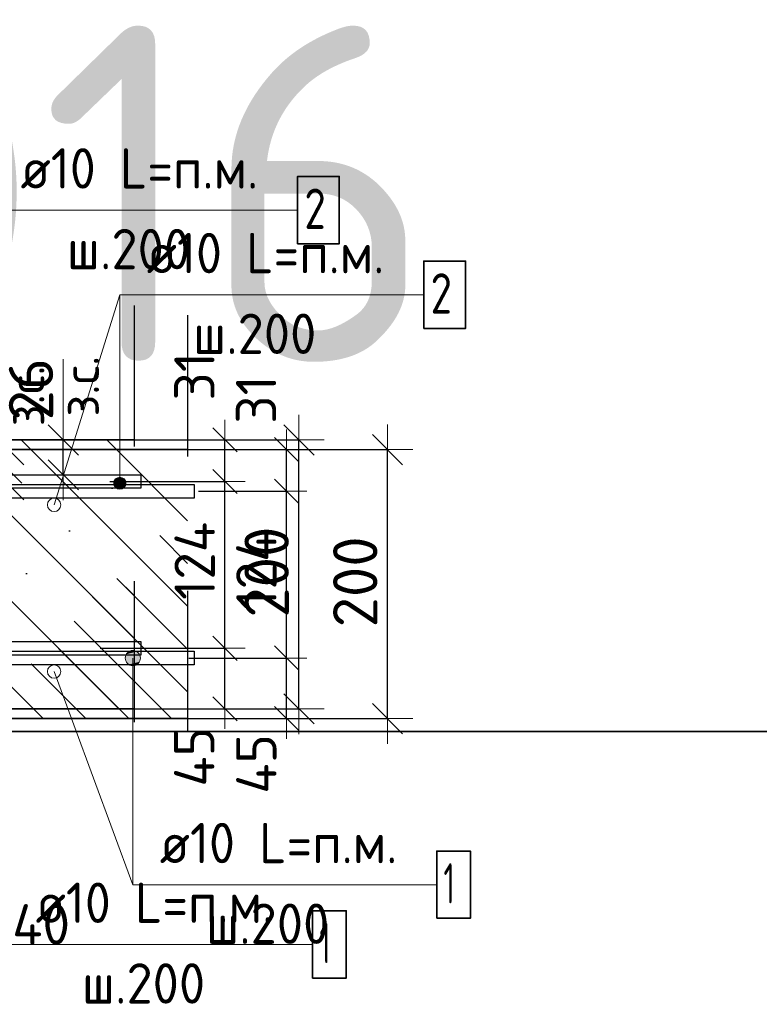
# Model space of a CAD drawing. Header units: metres. Extents: x -38 to 97, y -15 to 21.
# Tile 84 of 216: x 72.537 to 73.087, y 4.269 to 5.001. Entities that reach past the tile are written whole.
import ezdxf

# ---------------------------------------------------------------- set-up
doc = ezdxf.new("R2010")
doc.units = ezdxf.units.M
doc.header["$PDMODE"] = 65
doc.linetypes.add('______4', pattern=[0.135, 0.105, -0.03])
for name, color, linetype, lineweight in [('XR$3$Арм. стержнями верхней зоны', 180, 'Continuous', 35), ('XR$3$Арм. стержнями нижней зоны', 180, 'Continuous', 35), ('XR$3$Арм.стержн. Арматура края', 96, 'Continuous', 35), ('XR$3$Размерная линия (1)', 7, 'Continuous', 13), ('XR$3$Размерная линия_ общее', 7, 'Continuous', 13), ('XR$6$Арм. стержнями верхней зоны', 180, 'Continuous', 35), ('XR$6$Арм. стержнями нижней зоны', 180, 'Continuous', 35), ('XR$6$Арм.стержн. Арматура края', 96, 'Continuous', 35), ('XR$6$Размерная линия (1)', 7, 'Continuous', 13), ('XR$6$Размерная линия_ общее', 7, 'Continuous', 13)]:
    doc.layers.add(name, color=color, linetype=linetype, lineweight=lineweight)
doc.styles.add('ISOCPEUR', font='txt')
doc.dimstyles.new('DIMSTYLE_11', dxfattribs={"dimtxt": 0.033, "dimasz": 0.0375, "dimexe": 0, "dimexo": 0, "dimgap": 0.0165, "dimtad": 2, "dimdec": 0, "dimlfac": 1000, "dimrnd": 1, "dimzin": 12, "dimdsep": 46, "dimtxsty": 'ISOCPEUR', "dimblk1": 'ALL_ML_STRICH', "dimblk2": 'ALL_ML_STRICH', "dimsah": 1, "dimcen": 0, "dimclrd": 7, "dimclre": 256, "dimclrt": 7, "dimadec": 0, "dimazin": 0, "dimtfac": 1, "dimtdec": 0, "dimtix": 1, "dimtmove": 2, "dimatfit": 3, "dimfxl": 0, "dimtvp": 1.2, "dimtzin": 0, "dimlwd": 0, "dimlwe": -3, "dimarcsym": 0})
doc.dimstyles.new('DIMSTYLE_12', dxfattribs={"dimtxt": 0.03, "dimasz": 0.03, "dimexe": 0, "dimexo": 0, "dimgap": 0.015, "dimtad": 2, "dimdec": 0, "dimlfac": 1000, "dimrnd": 1, "dimzin": 12, "dimdsep": 46, "dimtxsty": 'ISOCPEUR', "dimblk1": 'ALL_ML_STRICH', "dimblk2": 'ALL_ML_STRICH', "dimsah": 1, "dimcen": 0, "dimclrd": 7, "dimclre": 256, "dimclrt": 7, "dimadec": 0, "dimazin": 0, "dimtfac": 1, "dimtdec": 0, "dimtix": 1, "dimtmove": 2, "dimatfit": 3, "dimfxl": 0, "dimtzin": 0, "dimlwd": 0, "dimlwe": -3, "dimarcsym": 0})
doc.dimstyles.new('DIMSTYLE_14', dxfattribs={"dimtxt": 0.03, "dimasz": 0.03, "dimexe": 0, "dimexo": 0, "dimgap": 0.015, "dimtad": 2, "dimdec": 0, "dimlfac": 1000, "dimrnd": 1, "dimzin": 12, "dimdsep": 46, "dimtxsty": 'ISOCPEUR', "dimblk1": 'ALL_ML_STRICH', "dimblk2": 'ALL_ML_STRICH', "dimsah": 1, "dimcen": 0, "dimclrd": 7, "dimclre": 256, "dimclrt": 7, "dimadec": 0, "dimazin": 0, "dimtfac": 1, "dimtdec": 0, "dimtix": 1, "dimtmove": 2, "dimatfit": 3, "dimfxl": 0, "dimtvp": 1.2, "dimtzin": 0, "dimlwd": 0, "dimlwe": -3, "dimarcsym": 0})
doc.dimstyles.new('DIMSTYLE_8', dxfattribs={"dimtxt": 0.033, "dimasz": 0.0375, "dimexe": 0, "dimexo": 0, "dimgap": 0.0165, "dimtad": 2, "dimdec": 0, "dimlfac": 1000, "dimrnd": 1, "dimzin": 12, "dimdsep": 46, "dimtxsty": 'ISOCPEUR', "dimblk1": 'ALL_ML_STRICH', "dimblk2": 'ALL_ML_STRICH', "dimsah": 1, "dimcen": 0, "dimclrd": 7, "dimclre": 256, "dimclrt": 7, "dimadec": 0, "dimazin": 0, "dimtfac": 1, "dimtdec": 0, "dimtix": 1, "dimtmove": 2, "dimatfit": 3, "dimfxl": 0, "dimtzin": 0, "dimlwd": 0, "dimlwe": -3, "dimarcsym": 0})
pattern_1 = [(135, (0, 0), (-0.031819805, -0.031819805), [0.4, -0.05, 0, -0.05]), (135, (-0.01591, -0.01591), (-0.031819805, -0.031819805), [0.8, -0.1, 0.1, -0.1])]

# ---------------------------------------------------------------- blocks, each defined once
blk = doc.blocks.new('ALL_ML_STRICH')
at = {"color": 0, "linetype": 'ByBlock', "lineweight": -2}
for p, q in [((0, -0.5), (0, 0.5)), ((-0.3, -0.3), (0.3, 0.3)), ((-1, 0), (0.5, 0))]:
    blk.add_line(p, q, dxfattribs=at)
blk = doc.blocks.new('*D79')
at = {"layer": 'DEFPOINTS', "color": 7, "linetype": 'Continuous', "lineweight": 13, "transparency": 33554687}
for p in [(72.63891, 4.68139), (72.63891, 4.48139), (72.81045, 4.48139)]:
    blk.add_point(p, dxfattribs=at)
at = {"layer": 'XR$3$Размерная линия_ общее', "color": 253, "linetype": 'Continuous', "lineweight": -2, "true_color": 0xa0a0a0, "transparency": 33554687}
for p, q in [((72.65891, 4.68139), (72.81045, 4.68139)), ((72.65891, 4.48139), (72.81045, 4.48139))]:
    blk.add_line(p, q, dxfattribs=at)
at = {"layer": 'XR$3$Размерная линия_ общее', "color": 7, "linetype": 'Continuous', "lineweight": -2, "transparency": 33554687}
blk.add_line((72.81045, 4.48139), (72.81045, 4.68139), dxfattribs=at)
at = {"layer": 'XR$3$Размерная линия_ общее', "color": 7, "linetype": 'Continuous', "lineweight": 13, "transparency": 33554687, "xscale": 0.0375, "yscale": 0.0375, "zscale": 0.0375}
for p, rotation in [((72.81045, 4.68139), 90), ((72.81045, 4.48139), 270)]:
    blk.add_blockref('ALL_ML_STRICH', p, dxfattribs=dict(at, rotation=rotation))
at = {"layer": 'XR$3$Размерная линия_ общее', "color": 7, "linetype": 'Continuous', "lineweight": 13, "transparency": 33554687, "insert": (72.78645, 4.58304), "char_height": 0.033, "width": 0.099, "attachment_point": 5, "rotation": 90, "style": 'ISOCPEUR'}
blk.add_mtext('\\A1;{200}', dxfattribs=at)
blk = doc.blocks.new('*D90')
at = {"layer": 'DEFPOINTS', "color": 7, "linetype": 'Continuous', "lineweight": 13, "transparency": 33554687}
for p in [(72.47266, 4.42139), (72.51262, 4.38139), (72.47266, 4.30616)]:
    blk.add_point(p, dxfattribs=at)
at = {"layer": 'XR$3$Размерная линия (1)', "color": 9, "linetype": 'Continuous', "lineweight": -2, "true_color": 0xc7c7c7, "transparency": 33554687}
for p, q in [((72.47266, 4.40139), (72.47266, 4.30616)), ((72.51262, 4.36139), (72.51262, 4.30616))]:
    blk.add_line(p, q, dxfattribs=at)
at = {"layer": 'XR$3$Размерная линия (1)', "color": 7, "linetype": 'Continuous', "lineweight": -2, "transparency": 33554687}
blk.add_line((72.47266, 4.30616), (72.51262, 4.30616), dxfattribs=at)
at = {"layer": 'XR$3$Размерная линия (1)', "color": 7, "linetype": 'Continuous', "lineweight": 13, "transparency": 33554687, "xscale": 0.03, "yscale": 0.03, "zscale": 0.03, "rotation": 180}
blk.add_blockref('ALL_ML_STRICH', (72.47266, 4.30616), dxfattribs=at)
at = {"layer": 'XR$3$Размерная линия (1)', "color": 7, "linetype": 'Continuous', "lineweight": 13, "transparency": 33554687, "xscale": 0.03, "yscale": 0.03, "zscale": 0.03}
blk.add_blockref('ALL_ML_STRICH', (72.51262, 4.30616), dxfattribs=at)
at = {"layer": 'XR$3$Размерная линия (1)', "color": 7, "linetype": 'Continuous', "lineweight": 13, "transparency": 33554687, "insert": (72.55296, 4.32836), "char_height": 0.03, "width": 0.06, "attachment_point": 5, "style": 'ISOCPEUR'}
blk.add_mtext('\\A1;{40}', dxfattribs=at)
blk = doc.blocks.new('*D160')
at = {"layer": 'DEFPOINTS', "color": 7, "linetype": 'Continuous', "lineweight": 13, "transparency": 33554687}
for p in [(72.48879, 4.68139), (72.48879, 4.65539), (72.52877, 4.65539)]:
    blk.add_point(p, dxfattribs=at)
at = {"layer": 'XR$3$Размерная линия_ общее', "color": 253, "linetype": 'Continuous', "lineweight": -2, "true_color": 0xa0a0a0, "transparency": 33554687}
for p, q in [((72.50879, 4.68139), (72.52877, 4.68139)), ((72.50879, 4.65539), (72.52877, 4.65539))]:
    blk.add_line(p, q, dxfattribs=at)
at = {"layer": 'XR$3$Размерная линия_ общее', "color": 7, "linetype": 'Continuous', "lineweight": -2, "transparency": 33554687}
blk.add_line((72.52877, 4.65539), (72.52877, 4.68139), dxfattribs=at)
at = {"layer": 'XR$3$Размерная линия_ общее', "color": 7, "linetype": 'Continuous', "lineweight": 13, "transparency": 33554687, "xscale": 0.0375, "yscale": 0.0375, "zscale": 0.0375}
for p, rotation in [((72.52877, 4.68139), 90), ((72.52877, 4.65539), 270)]:
    blk.add_blockref('ALL_ML_STRICH', p, dxfattribs=dict(at, rotation=rotation))
at = {"layer": 'XR$3$Размерная линия_ общее', "color": 7, "linetype": 'Continuous', "lineweight": 13, "transparency": 33554687, "insert": (72.52831, 4.69875), "char_height": 0.027, "width": 0.00135, "attachment_point": 1, "rotation": 90, "line_spacing_factor": 0.60241, "style": 'ISOCPEUR'}
blk.add_mtext('з.с.', dxfattribs=at)
at = {"layer": 'XR$3$Размерная линия_ общее', "color": 7, "linetype": 'Continuous', "lineweight": 13, "transparency": 33554687, "insert": (72.50477, 4.71912), "char_height": 0.033, "width": 0.066, "attachment_point": 5, "rotation": 90, "style": 'ISOCPEUR'}
blk.add_mtext('\\A1;{26}', dxfattribs=at)
blk = doc.blocks.new('*D210')
at = {"layer": 'DEFPOINTS', "color": 7, "linetype": 'Continuous', "lineweight": 13, "transparency": 33554687}
for p in [(72.64279, 4.52639), (72.65564, 4.48139), (72.73545, 4.48139)]:
    blk.add_point(p, dxfattribs=at)
at = {"layer": 'XR$3$Размерная линия (1)', "color": 9, "linetype": 'Continuous', "lineweight": -2, "true_color": 0xc7c7c7, "transparency": 33554687}
for p, q in [((72.66279, 4.52639), (72.73545, 4.52639)), ((72.67564, 4.48139), (72.73545, 4.48139))]:
    blk.add_line(p, q, dxfattribs=at)
at = {"layer": 'XR$3$Размерная линия (1)', "color": 7, "linetype": 'Continuous', "lineweight": -2, "transparency": 33554687}
blk.add_line((72.73545, 4.48139), (72.73545, 4.52639), dxfattribs=at)
at = {"layer": 'XR$3$Размерная линия (1)', "color": 7, "linetype": 'Continuous', "lineweight": 13, "transparency": 33554687, "xscale": 0.03, "yscale": 0.03, "zscale": 0.03}
for p, rotation in [((72.73545, 4.52639), 90), ((72.73545, 4.48139), 270)]:
    blk.add_blockref('ALL_ML_STRICH', p, dxfattribs=dict(at, rotation=rotation))
at = {"layer": 'XR$3$Размерная линия (1)', "color": 7, "linetype": 'Continuous', "lineweight": 13, "transparency": 33554687, "insert": (72.71295, 4.44764), "char_height": 0.03, "width": 0.06, "attachment_point": 5, "rotation": 90, "style": 'ISOCPEUR'}
blk.add_mtext('\\A1;{45}', dxfattribs=at)
blk = doc.blocks.new('*D211')
at = {"layer": 'DEFPOINTS', "color": 7, "linetype": 'Continuous', "lineweight": 13, "transparency": 33554687}
for p in [(72.64982, 4.65039), (72.64279, 4.52639), (72.73545, 4.52639)]:
    blk.add_point(p, dxfattribs=at)
at = {"layer": 'XR$3$Размерная линия (1)', "color": 9, "linetype": 'Continuous', "lineweight": -2, "true_color": 0xc7c7c7, "transparency": 33554687}
for p, q in [((72.66982, 4.65039), (72.73545, 4.65039)), ((72.66279, 4.52639), (72.73545, 4.52639))]:
    blk.add_line(p, q, dxfattribs=at)
at = {"layer": 'XR$3$Размерная линия (1)', "color": 7, "linetype": 'Continuous', "lineweight": -2, "transparency": 33554687}
blk.add_line((72.73545, 4.52639), (72.73545, 4.65039), dxfattribs=at)
at = {"layer": 'XR$3$Размерная линия (1)', "color": 7, "linetype": 'Continuous', "lineweight": 13, "transparency": 33554687, "xscale": 0.03, "yscale": 0.03, "zscale": 0.03}
for p, rotation in [((72.73545, 4.65039), 90), ((72.73545, 4.52639), 270)]:
    blk.add_blockref('ALL_ML_STRICH', p, dxfattribs=dict(at, rotation=rotation))
at = {"layer": 'XR$3$Размерная линия (1)', "color": 7, "linetype": 'Continuous', "lineweight": 13, "transparency": 33554687, "insert": (72.71295, 4.59139), "char_height": 0.03, "width": 0.09, "attachment_point": 5, "rotation": 90, "style": 'ISOCPEUR'}
blk.add_mtext('\\A1;{124}', dxfattribs=at)
blk = doc.blocks.new('*D212')
at = {"layer": 'DEFPOINTS', "color": 7, "linetype": 'Continuous', "lineweight": 13, "transparency": 33554687}
for p in [(72.63195, 4.68139), (72.64982, 4.65039), (72.73545, 4.65039)]:
    blk.add_point(p, dxfattribs=at)
at = {"layer": 'XR$3$Размерная линия (1)', "color": 9, "linetype": 'Continuous', "lineweight": -2, "true_color": 0xc7c7c7, "transparency": 33554687}
for p, q in [((72.65195, 4.68139), (72.73545, 4.68139)), ((72.66982, 4.65039), (72.73545, 4.65039))]:
    blk.add_line(p, q, dxfattribs=at)
at = {"layer": 'XR$3$Размерная линия (1)', "color": 7, "linetype": 'Continuous', "lineweight": -2, "transparency": 33554687}
blk.add_line((72.73545, 4.65039), (72.73545, 4.68139), dxfattribs=at)
at = {"layer": 'XR$3$Размерная линия (1)', "color": 7, "linetype": 'Continuous', "lineweight": 13, "transparency": 33554687, "xscale": 0.03, "yscale": 0.03, "zscale": 0.03}
for p, rotation in [((72.73545, 4.68139), 90), ((72.73545, 4.65039), 270)]:
    blk.add_blockref('ALL_ML_STRICH', p, dxfattribs=dict(at, rotation=rotation))
at = {"layer": 'XR$3$Размерная линия (1)', "color": 7, "linetype": 'Continuous', "lineweight": 13, "transparency": 33554687, "insert": (72.71272, 4.71868), "char_height": 0.03, "width": 0.06, "attachment_point": 5, "rotation": 90, "style": 'ISOCPEUR'}
blk.add_mtext('\\A1;{31}', dxfattribs=at)
blk = doc.blocks.new('*D830')
at = {"layer": 'DEFPOINTS', "color": 7, "linetype": 'Continuous', "lineweight": 13, "transparency": 33554687}
for p in [(72.57307, 4.68864), (72.57307, 4.48864), (72.74461, 4.48864)]:
    blk.add_point(p, dxfattribs=at)
at = {"layer": 'XR$6$Размерная линия_ общее', "color": 253, "linetype": 'Continuous', "lineweight": -2, "true_color": 0xa0a0a0, "transparency": 33554687}
for p, q in [((72.59307, 4.68864), (72.74461, 4.68864)), ((72.59307, 4.48864), (72.74461, 4.48864))]:
    blk.add_line(p, q, dxfattribs=at)
at = {"layer": 'XR$6$Размерная линия_ общее', "color": 7, "linetype": 'Continuous', "lineweight": -2, "transparency": 33554687}
blk.add_line((72.74461, 4.48864), (72.74461, 4.68864), dxfattribs=at)
at = {"layer": 'XR$6$Размерная линия_ общее', "color": 7, "linetype": 'Continuous', "lineweight": 13, "transparency": 33554687, "xscale": 0.0375, "yscale": 0.0375, "zscale": 0.0375}
for p, rotation in [((72.74461, 4.68864), 90), ((72.74461, 4.48864), 270)]:
    blk.add_blockref('ALL_ML_STRICH', p, dxfattribs=dict(at, rotation=rotation))
at = {"layer": 'XR$6$Размерная линия_ общее', "color": 7, "linetype": 'Continuous', "lineweight": 13, "transparency": 33554687, "insert": (72.72061, 4.59029), "char_height": 0.033, "width": 0.099, "attachment_point": 5, "rotation": 90, "style": 'ISOCPEUR'}
blk.add_mtext('\\A1;{200}', dxfattribs=at)
blk = doc.blocks.new('*D984')
at = {"layer": 'DEFPOINTS', "color": 7, "linetype": 'Continuous', "lineweight": 13, "transparency": 33554687}
for p in [(72.52942, 4.68864), (72.52942, 4.66264), (72.56941, 4.66264)]:
    blk.add_point(p, dxfattribs=at)
at = {"layer": 'XR$6$Размерная линия_ общее', "color": 253, "linetype": 'Continuous', "lineweight": -2, "true_color": 0xa0a0a0, "transparency": 33554687}
for p, q in [((72.54942, 4.68864), (72.56941, 4.68864)), ((72.54942, 4.66264), (72.56941, 4.66264))]:
    blk.add_line(p, q, dxfattribs=at)
at = {"layer": 'XR$6$Размерная линия_ общее', "color": 7, "linetype": 'Continuous', "lineweight": -2, "transparency": 33554687}
blk.add_line((72.56941, 4.66264), (72.56941, 4.68864), dxfattribs=at)
at = {"layer": 'XR$6$Размерная линия_ общее', "color": 7, "linetype": 'Continuous', "lineweight": 13, "transparency": 33554687, "xscale": 0.0375, "yscale": 0.0375, "zscale": 0.0375}
for p, rotation in [((72.56941, 4.68864), 90), ((72.56941, 4.66264), 270)]:
    blk.add_blockref('ALL_ML_STRICH', p, dxfattribs=dict(at, rotation=rotation))
at = {"layer": 'XR$6$Размерная линия_ общее', "color": 7, "linetype": 'Continuous', "lineweight": 13, "transparency": 33554687, "insert": (72.56894, 4.706), "char_height": 0.027, "width": 0.00135, "attachment_point": 1, "rotation": 90, "line_spacing_factor": 0.60241, "style": 'ISOCPEUR'}
blk.add_mtext('з.с.', dxfattribs=at)
at = {"layer": 'XR$6$Размерная линия_ общее', "color": 7, "linetype": 'Continuous', "lineweight": 13, "transparency": 33554687, "insert": (72.54541, 4.72636), "char_height": 0.033, "width": 0.066, "attachment_point": 5, "rotation": 90, "style": 'ISOCPEUR'}
blk.add_mtext('\\A1;{26}', dxfattribs=at)
blk = doc.blocks.new('*D988')
at = {"layer": 'DEFPOINTS', "color": 7, "linetype": 'Continuous', "lineweight": 13, "transparency": 33554687}
for p in [(72.57695, 4.53364), (72.5898, 4.48864), (72.68961, 4.48864)]:
    blk.add_point(p, dxfattribs=at)
at = {"layer": 'XR$6$Размерная линия (1)', "color": 9, "linetype": 'Continuous', "lineweight": -2, "true_color": 0xc7c7c7, "transparency": 33554687}
for p, q in [((72.59695, 4.53364), (72.68961, 4.53364)), ((72.6098, 4.48864), (72.68961, 4.48864))]:
    blk.add_line(p, q, dxfattribs=at)
at = {"layer": 'XR$6$Размерная линия (1)', "color": 7, "linetype": 'Continuous', "lineweight": -2, "transparency": 33554687}
blk.add_line((72.68961, 4.48864), (72.68961, 4.53364), dxfattribs=at)
at = {"layer": 'XR$6$Размерная линия (1)', "color": 7, "linetype": 'Continuous', "lineweight": 13, "transparency": 33554687, "xscale": 0.03, "yscale": 0.03, "zscale": 0.03}
for p, rotation in [((72.68961, 4.53364), 90), ((72.68961, 4.48864), 270)]:
    blk.add_blockref('ALL_ML_STRICH', p, dxfattribs=dict(at, rotation=rotation))
at = {"layer": 'XR$6$Размерная линия (1)', "color": 7, "linetype": 'Continuous', "lineweight": 13, "transparency": 33554687, "insert": (72.66675, 4.4529), "char_height": 0.03, "width": 0.06, "attachment_point": 5, "rotation": 90, "style": 'ISOCPEUR'}
blk.add_mtext('\\A1;{45}', dxfattribs=at)
blk = doc.blocks.new('*D989')
at = {"layer": 'DEFPOINTS', "color": 7, "linetype": 'Continuous', "lineweight": 13, "transparency": 33554687}
for p in [(72.58398, 4.65764), (72.57695, 4.53364), (72.68961, 4.53364)]:
    blk.add_point(p, dxfattribs=at)
at = {"layer": 'XR$6$Размерная линия (1)', "color": 9, "linetype": 'Continuous', "lineweight": -2, "true_color": 0xc7c7c7, "transparency": 33554687}
for p, q in [((72.60398, 4.65764), (72.68961, 4.65764)), ((72.59695, 4.53364), (72.68961, 4.53364))]:
    blk.add_line(p, q, dxfattribs=at)
at = {"layer": 'XR$6$Размерная линия (1)', "color": 7, "linetype": 'Continuous', "lineweight": -2, "transparency": 33554687}
blk.add_line((72.68961, 4.53364), (72.68961, 4.65764), dxfattribs=at)
at = {"layer": 'XR$6$Размерная линия (1)', "color": 7, "linetype": 'Continuous', "lineweight": 13, "transparency": 33554687, "xscale": 0.03, "yscale": 0.03, "zscale": 0.03}
for p, rotation in [((72.68961, 4.65764), 90), ((72.68961, 4.53364), 270)]:
    blk.add_blockref('ALL_ML_STRICH', p, dxfattribs=dict(at, rotation=rotation))
at = {"layer": 'XR$6$Размерная линия (1)', "color": 7, "linetype": 'Continuous', "lineweight": 13, "transparency": 33554687, "insert": (72.66711, 4.59864), "char_height": 0.03, "width": 0.09, "attachment_point": 5, "rotation": 90, "style": 'ISOCPEUR'}
blk.add_mtext('\\A1;{124}', dxfattribs=at)
blk = doc.blocks.new('*D990')
at = {"layer": 'DEFPOINTS', "color": 7, "linetype": 'Continuous', "lineweight": 13, "transparency": 33554687}
for p in [(72.56611, 4.68864), (72.58398, 4.65764), (72.68961, 4.65764)]:
    blk.add_point(p, dxfattribs=at)
at = {"layer": 'XR$6$Размерная линия (1)', "color": 9, "linetype": 'Continuous', "lineweight": -2, "true_color": 0xc7c7c7, "transparency": 33554687}
for p, q in [((72.58611, 4.68864), (72.68961, 4.68864)), ((72.60398, 4.65764), (72.68961, 4.65764))]:
    blk.add_line(p, q, dxfattribs=at)
at = {"layer": 'XR$6$Размерная линия (1)', "color": 7, "linetype": 'Continuous', "lineweight": -2, "transparency": 33554687}
blk.add_line((72.68961, 4.65764), (72.68961, 4.68864), dxfattribs=at)
at = {"layer": 'XR$6$Размерная линия (1)', "color": 7, "linetype": 'Continuous', "lineweight": 13, "transparency": 33554687, "xscale": 0.03, "yscale": 0.03, "zscale": 0.03}
for p, rotation in [((72.68961, 4.68864), 90), ((72.68961, 4.65764), 270)]:
    blk.add_blockref('ALL_ML_STRICH', p, dxfattribs=dict(at, rotation=rotation))
at = {"layer": 'XR$6$Размерная линия (1)', "color": 7, "linetype": 'Continuous', "lineweight": 13, "transparency": 33554687, "insert": (72.66687, 4.73593), "char_height": 0.03, "width": 0.06, "attachment_point": 5, "rotation": 90, "style": 'ISOCPEUR'}
blk.add_mtext('\\A1;{31}', dxfattribs=at)

msp = doc.modelspace()

# ---------------------------------------------------------------- hatches: boundary and pattern name
at = {"linetype": 'Continuous', "lineweight": 13, "transparency": 33554687}
h = msp.add_hatch(dxfattribs=at)
h.set_pattern_fill('__________540', scale=0.015, style=0, pattern_type=2)
h.set_pattern_definition(pattern_1)
h.paths.add_polyline_path([(72.15835, 4.68864), (72.15835, 4.48864), (72.62202, 4.48864), (72.62202, 4.68864)], flags=0)
at = {"linetype": 'Continuous', "lineweight": 25, "transparency": 33554687}
h = msp.add_hatch(dxfattribs=at)
h.set_pattern_fill('__________540', scale=0.015, style=0, pattern_type=2)
h.set_pattern_definition(pattern_1)
h.paths.add_polyline_path([(72.51262, 4.68139), (72.51262, 4.48139), (72.66181, 4.48139), (72.66181, 4.68139)], flags=0)
at = {"layer": 'XR$3$Арм. стержнями верхней зоны', "linetype": 'Continuous', "lineweight": 13, "transparency": 33554687}
for points in [[(72.6153, 4.65864), (72.60756, 4.65864), (72.60693, 4.65639)], [(72.6153, 4.65864), (72.60693, 4.65639), (72.61593, 4.65639)], [(72.61368, 4.66026), (72.60918, 4.66026), (72.60756, 4.65864)], [(72.61368, 4.66026), (72.60756, 4.65864), (72.6153, 4.65864)], [(72.60918, 4.66026), (72.61368, 4.66026), (72.61143, 4.66089)], [(72.61593, 4.65639), (72.60693, 4.65639), (72.60756, 4.65414)], [(72.61593, 4.65639), (72.60756, 4.65414), (72.6153, 4.65414)], [(72.6153, 4.65414), (72.60756, 4.65414), (72.60918, 4.65252)], [(72.6153, 4.65414), (72.60918, 4.65252), (72.61368, 4.65252)], [(72.61368, 4.65252), (72.60918, 4.65252), (72.61143, 4.65189)]]:
    msp.add_hatch(color=7, dxfattribs=at).paths.add_polyline_path(points)
at = {"layer": 'XR$3$Арм. стержнями нижней зоны', "linetype": 'Continuous', "lineweight": 13, "transparency": 33554687}
for points in [[(72.61547, 4.52639), (72.62672, 4.52639), (72.62593, 4.52921)], [(72.61547, 4.52639), (72.62593, 4.52921), (72.61626, 4.52921)], [(72.61626, 4.52358), (72.62672, 4.52639), (72.61547, 4.52639)], [(72.61626, 4.52921), (72.62593, 4.52921), (72.62391, 4.53123)], [(72.61626, 4.52921), (72.62391, 4.53123), (72.61828, 4.53123)], [(72.61626, 4.52358), (72.62593, 4.52358), (72.62672, 4.52639)], [(72.61828, 4.53123), (72.62391, 4.53123), (72.62109, 4.53202)], [(72.61828, 4.52156), (72.62593, 4.52358), (72.61626, 4.52358)], [(72.61828, 4.52156), (72.62391, 4.52156), (72.62593, 4.52358)], [(72.62391, 4.52156), (72.61828, 4.52156), (72.62109, 4.52077)]]:
    msp.add_hatch(color=7, dxfattribs=at).paths.add_polyline_path(points)

# ---------------------------------------------------------------- linework, layer by layer
at = {"color": 7, "linetype": 'Continuous', "lineweight": 13, "transparency": 33554687}
for p, q in [((72.56259, 4.64034), (72.61143, 4.79656)), ((72.56941, 4.68864), (72.56941, 4.74864)), ((72.56262, 4.51634), (72.62109, 4.35782)), ((86.41979, 4.47171), (67.91979, 4.47171))]:
    msp.add_line(p, q, dxfattribs=at)
at = {"color": 7, "linetype": '______4', "lineweight": 25, "transparency": 33554687}
for p, q in [((72.62202, 4.78864), (72.62202, 4.38864)), ((72.66181, 4.78139), (72.66181, 4.38139))]:
    msp.add_line(p, q, dxfattribs=at)
at = {"color": 7, "linetype": 'Continuous', "lineweight": 35, "transparency": 33554687}
for p, q in [((72.62202, 4.68864), (72.15835, 4.68864)), ((72.66181, 4.68139), (72.51262, 4.68139)), ((72.40834, 4.48864), (72.62202, 4.48864)), ((72.51262, 4.48139), (72.66181, 4.48139)), ((67.91979, 4.47171), (86.41979, 4.47171))]:
    msp.add_line(p, q, dxfattribs=at)
at = {"color": 7, "linetype": 'Continuous', "lineweight": 13, "transparency": 33554687}
for centre in [(72.56259, 4.64034), (72.56262, 4.51634)]:
    msp.add_circle(centre, 0.005, dxfattribs=at)
at = {"layer": 'XR$3$Арм. стержнями верхней зоны', "color": 7, "linetype": 'Continuous', "lineweight": 13, "transparency": 33554687}
for p, q in [((72.61143, 4.79656), (72.83743, 4.79656)), ((72.61143, 4.79656), (72.61143, 4.65639)), ((72.61143, 4.66089), (72.61143, 4.66089)), ((72.60693, 4.65639), (72.60693, 4.65639)), ((72.61143, 4.65189), (72.61143, 4.65189)), ((72.61593, 4.65639), (72.61593, 4.65639))]:
    msp.add_line(p, q, dxfattribs=at)
at = {"layer": 'XR$3$Арм. стержнями верхней зоны', "color": 7, "linetype": 'Continuous', "lineweight": 35, "transparency": 33554687}
msp.add_lwpolyline([(72.83743, 4.77156), (72.86843, 4.77156), (72.86843, 4.82156), (72.83743, 4.82156), (72.83743, 4.77156)], dxfattribs=at)
at = {"layer": 'XR$3$Арм. стержнями верхней зоны', "color": 4, "linetype": 'Continuous', "lineweight": 25, "transparency": 33554687}
msp.add_lwpolyline([(72.28762, 4.65539), (72.66681, 4.65539), (72.66681, 4.64539), (72.28762, 4.64539), (72.28762, 4.65539)], dxfattribs=at)
at = {"layer": 'XR$3$Арм. стержнями верхней зоны', "color": 7, "linetype": 'Continuous', "lineweight": 13, "transparency": 33554687}
msp.add_circle((72.61143, 4.65639), 0.0045, dxfattribs=at)
at = {"layer": 'XR$3$Арм. стержнями нижней зоны', "color": 7, "linetype": 'Continuous', "lineweight": 13, "transparency": 33554687}
for p, q in [((72.61547, 4.52639), (72.61547, 4.52639)), ((72.62109, 4.53202), (72.62109, 4.53202)), ((72.62109, 4.35782), (72.62109, 4.52639)), ((72.62672, 4.52639), (72.62672, 4.52639)), ((72.62109, 4.52077), (72.62109, 4.52077)), ((72.62109, 4.35782), (72.84709, 4.35782))]:
    msp.add_line(p, q, dxfattribs=at)
at = {"layer": 'XR$3$Арм. стержнями нижней зоны', "color": 4, "linetype": 'Continuous', "lineweight": 25, "transparency": 33554687}
msp.add_lwpolyline([(72.28762, 4.53139), (72.66681, 4.53139), (72.66681, 4.52139), (72.28762, 4.52139), (72.28762, 4.53139)], dxfattribs=at)
at = {"layer": 'XR$3$Арм. стержнями нижней зоны', "color": 7, "linetype": 'Continuous', "lineweight": 35, "transparency": 33554687}
msp.add_lwpolyline([(72.84709, 4.33282), (72.87209, 4.33282), (72.87209, 4.38282), (72.84709, 4.38282), (72.84709, 4.33282)], dxfattribs=at)
at = {"layer": 'XR$3$Арм. стержнями нижней зоны', "color": 7, "linetype": 'Continuous', "lineweight": 13, "transparency": 33554687}
msp.add_circle((72.62109, 4.52639), 0.00563, dxfattribs=at)
at = {"layer": 'XR$3$Арм.стержн. Арматура края', "color": 4, "linetype": 'Continuous', "lineweight": 25, "transparency": 33554687}
for points in [[(72.32091, 4.65539), (72.66681, 4.65539), (72.66681, 4.64539)], [(72.66681, 4.64539), (72.32161, 4.64539)], [(72.32161, 4.53139), (72.66681, 4.53139), (72.66681, 4.52139), (72.32091, 4.52139)]]:
    msp.add_lwpolyline(points, dxfattribs=at)
at = {"layer": 'XR$6$Арм. стержнями верхней зоны', "color": 7, "linetype": 'Continuous', "lineweight": 13, "transparency": 33554687}
msp.add_line((72.51761, 4.85955), (72.74361, 4.85955), dxfattribs=at)
at = {"layer": 'XR$6$Арм. стержнями верхней зоны', "color": 7, "linetype": 'Continuous', "lineweight": 35, "transparency": 33554687}
msp.add_lwpolyline([(72.74361, 4.83455), (72.77461, 4.83455), (72.77461, 4.88455), (72.74361, 4.88455), (72.74361, 4.83455)], dxfattribs=at)
at = {"layer": 'XR$6$Арм. стержнями верхней зоны', "color": 4, "linetype": 'Continuous', "lineweight": 25, "transparency": 33554687}
msp.add_lwpolyline([(72.18334, 4.66264), (72.62702, 4.66264), (72.62702, 4.65264), (72.18334, 4.65264), (72.18334, 4.66264)], dxfattribs=at)
at = {"layer": 'XR$6$Арм. стержнями нижней зоны', "color": 7, "linetype": 'Continuous', "lineweight": 13, "transparency": 33554687}
msp.add_line((72.5288, 4.3134), (72.7548, 4.3134), dxfattribs=at)
at = {"layer": 'XR$6$Арм. стержнями нижней зоны', "color": 4, "linetype": 'Continuous', "lineweight": 25, "transparency": 33554687}
msp.add_lwpolyline([(72.18334, 4.53864), (72.62702, 4.53864), (72.62702, 4.52864), (72.18334, 4.52864), (72.18334, 4.53864)], dxfattribs=at)
at = {"layer": 'XR$6$Арм. стержнями нижней зоны', "color": 7, "linetype": 'Continuous', "lineweight": 35, "transparency": 33554687}
msp.add_lwpolyline([(72.7548, 4.2884), (72.7798, 4.2884), (72.7798, 4.3384), (72.7548, 4.3384), (72.7548, 4.2884)], dxfattribs=at)
at = {"layer": 'XR$6$Арм.стержн. Арматура края', "color": 4, "linetype": 'Continuous', "lineweight": 25, "transparency": 33554687}
for points in [[(72.21191, 4.66264), (72.62702, 4.66264), (72.62702, 4.65264), (72.2126, 4.65264)], [(72.2126, 4.53864), (72.62702, 4.53864), (72.62702, 4.52864)], [(72.62702, 4.52864), (72.21191, 4.52864)]]:
    msp.add_lwpolyline(points, dxfattribs=at)

# ---------------------------------------------------------------- texts
at = {"color": 7, "linetype": 'Continuous', "lineweight": 35, "transparency": 33554687, "insert": (70.35063, 4.74671), "char_height": 0.25, "width": 2.7437149, "attachment_point": 7, "style": 'ISOCPEUR'}
msp.add_mtext('\\W0.96;ГОСТ 34028-2016', dxfattribs=at)
at = {"layer": 'XR$3$Арм. стержнями верхней зоны', "color": 7, "linetype": 'Continuous', "lineweight": 25, "transparency": 33554687, "char_height": 0.03, "attachment_point": 7, "style": 'ISOCPEUR'}
for s, insert, width in [('\\W0.94;ø10 L=п.м.', (72.63143, 4.81256), 0.1999831), ('\\W0.78;2', (72.84243, 4.78256), 0.0326407), ('\\W0.95;ш.200 ', (72.66593, 4.75256), 0.1311996)]:
    msp.add_mtext(s, dxfattribs=dict(at, insert=insert, width=width))
at = {"layer": 'XR$3$Арм. стержнями нижней зоны', "color": 7, "linetype": 'Continuous', "lineweight": 25, "transparency": 33554687, "char_height": 0.03, "attachment_point": 7, "style": 'ISOCPEUR'}
for s, insert, width in [('\\W0.94;ø10 L=п.м.', (72.64109, 4.37382), 0.1999831), ('\\W0.56;1', (72.85209, 4.34382), 0.0233333), ('\\W0.95;ш.200 ', (72.67559, 4.31382), 0.1311996)]:
    msp.add_mtext(s, dxfattribs=dict(at, insert=insert, width=width))
at = {"layer": 'XR$6$Арм. стержнями верхней зоны', "color": 7, "linetype": 'Continuous', "lineweight": 25, "transparency": 33554687, "char_height": 0.03, "attachment_point": 7, "style": 'ISOCPEUR'}
for s, insert, width in [('\\W0.94;ø10 L=п.м.', (72.53761, 4.87555), 0.1999832), ('\\W0.78;2', (72.74861, 4.84555), 0.0326407), ('\\W0.95;ш.200 ', (72.57211, 4.81555), 0.1311995)]:
    msp.add_mtext(s, dxfattribs=dict(at, insert=insert, width=width))
at = {"layer": 'XR$6$Арм. стержнями нижней зоны', "color": 7, "linetype": 'Continuous', "lineweight": 25, "transparency": 33554687, "char_height": 0.03, "attachment_point": 7, "style": 'ISOCPEUR'}
for s, insert, width in [('\\W0.94;ø10 L=п.м.', (72.5488, 4.3294), 0.1999831), ('\\W0.56;1', (72.7598, 4.2994), 0.0233333), ('\\W0.95;ш.200 ', (72.5833, 4.2694), 0.1311996)]:
    msp.add_mtext(s, dxfattribs=dict(at, insert=insert, width=width))

# ---------------------------------------------------------------- dimensions: what is measured, and where the dimension line sits
at = {"layer": 'XR$3$Размерная линия (1)', "color": 7, "linetype": 'Continuous', "lineweight": 13, "transparency": 33554687}
for base, p1, p2, dimstyle, picture, middle in [((72.73545, 4.68139), (72.66982, 4.65039), (72.65195, 4.68139), 'DIMSTYLE_14', '*D212', (72.71272, 4.71868)), ((72.73545, 4.65039), (72.66279, 4.52639), (72.66982, 4.65039), 'DIMSTYLE_12', '*D211', (72.71295, 4.59139)), ((72.73545, 4.52639), (72.67564, 4.48139), (72.66279, 4.52639), 'DIMSTYLE_14', '*D210', (72.71295, 4.44764))]:
    dim = msp.add_linear_dim(base=base, p1=p1, p2=p2, angle=90, dimstyle=dimstyle, override={"dimpost": '<>', "dimclrd": 7, "dimclre": 9, "dimclrt": 7, "dimlwd": 0, "dimlwe": 65533}, dxfattribs=at)
    dim.commit()
    dim.dimension.update_dxf_attribs({"geometry": picture, "text_midpoint": middle, "dimtype": 160})
dim = msp.add_linear_dim(base=(72.51262, 4.30616), p1=(72.47266, 4.40139), p2=(72.51262, 4.36139), dimstyle='DIMSTYLE_14', override={"dimpost": '<>', "dimclrd": 7, "dimclre": 9, "dimclrt": 7, "dimlwd": 0, "dimlwe": 65533}, dxfattribs=at)
dim.commit()
dim.dimension.update_dxf_attribs({"geometry": '*D90', "text_midpoint": (72.55296, 4.32836), "dimtype": 160})
at = {"layer": 'XR$3$Размерная линия_ общее', "color": 7, "linetype": 'Continuous', "lineweight": 13, "transparency": 33554687}
dim = msp.add_linear_dim(base=(72.52877, 4.68139), p1=(72.50879, 4.65539), p2=(72.50879, 4.68139), angle=90, text='<>\\Xз.с.', dimstyle='DIMSTYLE_11', override={"dimpost": '<>', "dimclrd": 7, "dimclre": 253, "dimclrt": 7, "dimlwd": 0, "dimlwe": 65533}, dxfattribs=at)
dim.commit()
dim.dimension.update_dxf_attribs({"geometry": '*D160', "text_midpoint": (72.50477, 4.71912), "dimtype": 160})
dim = msp.add_linear_dim(base=(72.81045, 4.68139), p1=(72.65891, 4.48139), p2=(72.65891, 4.68139), angle=90, dimstyle='DIMSTYLE_8', override={"dimpost": '<>', "dimclrd": 7, "dimclre": 253, "dimclrt": 7, "dimlwd": 0, "dimlwe": 65533}, dxfattribs=at)
dim.commit()
dim.dimension.update_dxf_attribs({"geometry": '*D79', "text_midpoint": (72.78645, 4.58304), "dimtype": 160})
at = {"layer": 'XR$6$Размерная линия (1)', "color": 7, "linetype": 'Continuous', "lineweight": 13, "transparency": 33554687}
for base, p1, p2, dimstyle, picture, middle in [((72.68961, 4.68864), (72.60398, 4.65764), (72.58611, 4.68864), 'DIMSTYLE_14', '*D990', (72.66687, 4.73593)), ((72.68961, 4.65764), (72.59695, 4.53364), (72.60398, 4.65764), 'DIMSTYLE_12', '*D989', (72.66711, 4.59864)), ((72.68961, 4.53364), (72.6098, 4.48864), (72.59695, 4.53364), 'DIMSTYLE_14', '*D988', (72.66675, 4.4529))]:
    dim = msp.add_linear_dim(base=base, p1=p1, p2=p2, angle=90, dimstyle=dimstyle, override={"dimpost": '<>', "dimclrd": 7, "dimclre": 9, "dimclrt": 7, "dimlwd": 0, "dimlwe": 65533}, dxfattribs=at)
    dim.commit()
    dim.dimension.update_dxf_attribs({"geometry": picture, "text_midpoint": middle, "dimtype": 160})
at = {"layer": 'XR$6$Размерная линия_ общее', "color": 7, "linetype": 'Continuous', "lineweight": 13, "transparency": 33554687}
dim = msp.add_linear_dim(base=(72.56941, 4.68864), p1=(72.54942, 4.66264), p2=(72.54942, 4.68864), angle=90, text='<>\\Xз.с.', dimstyle='DIMSTYLE_11', override={"dimpost": '<>', "dimclrd": 7, "dimclre": 253, "dimclrt": 7, "dimlwd": 0, "dimlwe": 65533}, dxfattribs=at)
dim.commit()
dim.dimension.update_dxf_attribs({"geometry": '*D984', "text_midpoint": (72.54541, 4.72636), "dimtype": 160})
dim = msp.add_linear_dim(base=(72.74461, 4.68864), p1=(72.59307, 4.48864), p2=(72.59307, 4.68864), angle=90, dimstyle='DIMSTYLE_8', override={"dimpost": '<>', "dimclrd": 7, "dimclre": 253, "dimclrt": 7, "dimlwd": 0, "dimlwe": 65533}, dxfattribs=at)
dim.commit()
dim.dimension.update_dxf_attribs({"geometry": '*D830', "text_midpoint": (72.72061, 4.59029), "dimtype": 160})

doc.saveas('drawing.dxf')
